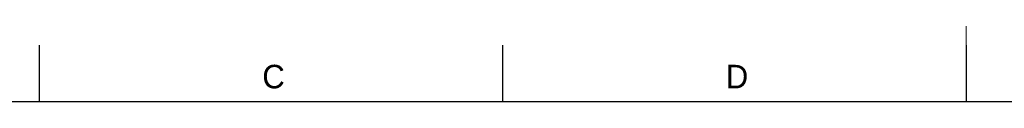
# Model space of a CAD drawing. Header units: millimetres. Extents: x 7 to 413, y 5 to 292.
# Tile 9 of 10: x 109 to 214, y 284 to 292. Entities that reach past the tile are written whole.
import ezdxf

# ---------------------------------------------------------------- set-up
doc = ezdxf.new("R2010")
doc.units = ezdxf.units.MM
doc.layers.add('FORMAT', color=7, linetype='Continuous')
doc.styles.add('SLDTEXTSTYLE0', font='ARIAL_0.TTF', dxfattribs={"width": 0.948})

msp = doc.modelspace()

# ---------------------------------------------------------------- linework, layer by layer
at = {"color": 7, "linetype": 'Continuous', "lineweight": 0}
msp.add_line((210, 291.87), (210, 283.87), dxfattribs=at)
at = {"color": 7, "linetype": 'Continuous', "lineweight": 30}
for p, q in [((111.5, 289.87), (111.5, 283.87)), ((160.75, 289.87), (160.75, 283.87)), ((210, 289.87), (210, 283.87)), ((13, 283.87), (407, 283.87))]:
    msp.add_line(p, q, dxfattribs=at)

# ---------------------------------------------------------------- texts
at = {"layer": 'FORMAT', "char_height": 2.5, "attachment_point": 1, "style": 'SLDTEXTSTYLE0'}
for s, insert in [('C', (135.21, 287.78)), ('D', (184.46, 287.78))]:
    msp.add_mtext(s, dxfattribs=dict(at, insert=insert))

doc.saveas('drawing.dxf')
